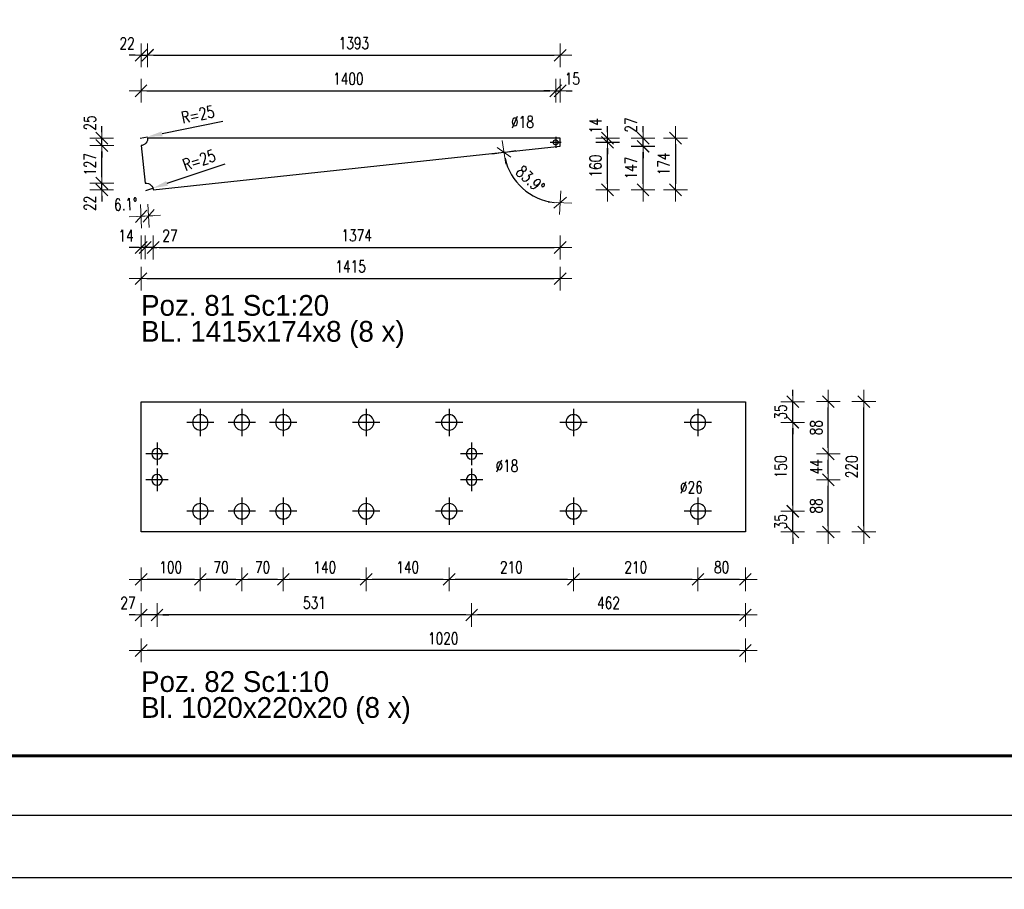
# Model space of a CAD drawing. Header units: millimetres. Extents: x 3515 to 4269, y 13087 to 13548.
# Tile 2 of 20: x 3662 to 3828, y 13087 to 13234. Entities that reach past the tile are written whole.
import ezdxf

# ---------------------------------------------------------------- set-up
doc = ezdxf.new("R2010")
doc.units = ezdxf.units.MM
doc.header["$LTSCALE"] = 10
doc.linetypes.add('HIDDEN', pattern=[0.375, 0.25, -0.125])
doc.linetypes.add('MITTE', pattern=[2, 1.25, -0.25, 0.25, -0.25])
doc.layers.get('Defpoints').update_dxf_attribs({"color": 1})
doc.layers.add('_FORMATKA', color=8, linetype='Continuous', plot=False)
for name, color, linetype, lineweight in [('_RAMKA', 7, 'Continuous', 35), ('PS_DIM', 4, 'Continuous', 13), ('PS_Hidden', 2, 'HIDDEN', 9), ('PS_SOLID', 7, 'Continuous', 30)]:
    doc.layers.add(name, color=color, linetype=linetype, lineweight=lineweight)
doc.layers.add('PS_MID', color=5, linetype='MITTE')
doc.layers.add('PS_PLATE', color=1, linetype='Continuous')
doc.styles.add('simplex', font='simplex.shx', dxfattribs={"width": 0.75})
doc.dimstyles.new('1_10_PRZ', dxfattribs={"dimtxt": 2, "dimasz": 1, "dimexe": 2, "dimexo": 5, "dimgap": 1, "dimtad": 1, "dimdec": 0, "dimlfac": 10, "dimtxsty": 'simplex', "dimblk": 'dimznak', "dimcen": 2, "dimse1": 1, "dimse2": 1, "dimclrt": 3, "dimadec": 1, "dimazin": 0, "dimtfac": 1, "dimtdec": 0, "dimtix": 1, "dimtmove": 2, "dimatfit": 3, "dimldrblk": 'dim-grot', "dimfxl": 1, "dimarcsym": 0})
doc.dimstyles.new('1_10_PRZ_DS1-LS10', dxfattribs={"dimtxt": 2, "dimasz": 1, "dimexe": 2, "dimexo": 5, "dimgap": 1, "dimtad": 1, "dimdec": 0, "dimlfac": 10, "dimtxsty": 'simplex', "dimblk": 'dimznak', "dimcen": 2, "dimse1": 1, "dimse2": 1, "dimclrt": 3, "dimadec": 1, "dimazin": 0, "dimtfac": 1, "dimtdec": 0, "dimtix": 1, "dimtmove": 2, "dimatfit": 3, "dimldrblk": 'dim-grot', "dimfxl": 1, "dimarcsym": 0})
doc.dimstyles.new('1_20_PRZ_DS1-LS20', dxfattribs={"dimtxt": 2, "dimasz": 1, "dimexe": 2, "dimexo": 5, "dimgap": 1, "dimtad": 1, "dimdec": 0, "dimlfac": 20, "dimtxsty": 'simplex', "dimblk": 'dimznak', "dimcen": 2, "dimse1": 1, "dimse2": 1, "dimclrd": 256, "dimclrt": 4, "dimadec": 1, "dimazin": 0, "dimtfac": 1, "dimtdec": 0, "dimtix": 1, "dimtmove": 2, "dimatfit": 3, "dimldrblk": 'dim-grot', "dimfxl": 1, "dimarcsym": 0})
doc.dimstyles.new('średnice', dxfattribs={"dimtxt": 2, "dimasz": 2.5, "dimexe": 1, "dimexo": 1, "dimgap": 1, "dimtad": 1, "dimdec": 0, "dimlfac": 10, "dimtxsty": 'simplex', "dimcen": 2, "dimclrd": 256, "dimclre": 256, "dimclrt": 3, "dimadec": 1, "dimazin": 0, "dimtfac": 1, "dimtdec": 0, "dimtix": 1, "dimtmove": 1, "dimatfit": 0, "dimfxl": 1, "dimarcsym": 0})

# ---------------------------------------------------------------- blocks, each defined once
blk = doc.blocks.new('dimznak')
at = {"color": 0}
for points in [[(0, 2), (0, -2)], [(-2, 0), (2, 0)]]:
    blk.add_lwpolyline(points, dxfattribs=at)
at = {"color": 2}
blk.add_lwpolyline([(1, 1), (-1, -1)], dxfattribs=at)
blk = doc.blocks.new('*D50')
at = {"layer": 'Defpoints', "color": 0, "transparency": 16777216}
for p in [(3776.71, 13150.71), (3792.71, 13150.71), (3784.71, 13147.21)]:
    blk.add_point(p, dxfattribs=at)
at = {"layer": 'PS_DIM', "color": 0, "lineweight": -2, "transparency": 16777216}
for p, q in [((3792.71, 13151.71), (3792.71, 13152.71)), ((3792.71, 13147.21), (3792.71, 13150.71)), ((3792.71, 13146.21), (3792.71, 13145.21))]:
    blk.add_line(p, q, dxfattribs=at)
for p, rotation in [((3792.71, 13150.71), 270), ((3792.71, 13147.21), 90)]:
    blk.add_blockref('dimznak', p, dxfattribs=dict(at, rotation=rotation))
at = {"layer": 'PS_DIM', "color": 3, "transparency": 16777216, "insert": (3790.67, 13148.96), "char_height": 2, "attachment_point": 5, "rotation": 90, "style": 'simplex'}
blk.add_mtext('35', dxfattribs=at)
blk = doc.blocks.new('dim-grot')
blk.add_hatch(color=256).paths.add_polyline_path([(0, 0), (-2, 0.5), (-2, -0.5)])
blk.add_lwpolyline([(0, 0), (-2, 0.5), (-2, -0.5), (0, 0)])
blk = doc.blocks.new('*D52')
at = {"layer": 'Defpoints', "color": 0, "transparency": 16777216}
for p in [(3784.71, 13169.21), (3792.71, 13169.21), (3776.71, 13165.71)]:
    blk.add_point(p, dxfattribs=at)
at = {"layer": 'PS_DIM', "color": 0, "lineweight": -2, "transparency": 16777216}
for p, q in [((3792.71, 13170.21), (3792.71, 13171.21)), ((3792.71, 13165.71), (3792.71, 13169.21)), ((3792.71, 13164.71), (3792.71, 13163.71))]:
    blk.add_line(p, q, dxfattribs=at)
for p, rotation in [((3792.71, 13169.21), 270), ((3792.71, 13165.71), 90)]:
    blk.add_blockref('dimznak', p, dxfattribs=dict(at, rotation=rotation))
at = {"layer": 'PS_DIM', "color": 3, "transparency": 16777216, "insert": (3790.67, 13167.46), "char_height": 2, "attachment_point": 5, "rotation": 90, "style": 'simplex'}
blk.add_mtext('35', dxfattribs=at)
blk = doc.blocks.new('*D57')
at = {"layer": 'Defpoints', "color": 0, "transparency": 16777216}
for p in [(3776.71, 13150.71), (3784.71, 13147.21), (3776.71, 13139.21)]:
    blk.add_point(p, dxfattribs=at)
at = {"layer": 'PS_DIM', "color": 0, "lineweight": -2, "transparency": 16777216}
blk.add_line((3783.71, 13139.21), (3777.71, 13139.21), dxfattribs=at)
at = {"layer": 'PS_DIM', "color": 0, "lineweight": -2, "transparency": 16777216, "rotation": 180}
blk.add_blockref('dimznak', (3776.71, 13139.21), dxfattribs=at)
at = {"layer": 'PS_DIM', "color": 0, "lineweight": -2, "transparency": 16777216}
blk.add_blockref('dimznak', (3784.71, 13139.21), dxfattribs=at)
at = {"layer": 'PS_DIM', "color": 3, "transparency": 16777216, "insert": (3780.71, 13141.25), "char_height": 2, "attachment_point": 5, "style": 'simplex'}
blk.add_mtext('80', dxfattribs=at)
blk = doc.blocks.new('*D58')
at = {"layer": 'Defpoints', "color": 0, "transparency": 16777216}
for p in [(3755.71, 13150.71), (3776.71, 13150.71), (3755.71, 13139.21)]:
    blk.add_point(p, dxfattribs=at)
at = {"layer": 'PS_DIM', "color": 0, "lineweight": -2, "transparency": 16777216}
blk.add_line((3775.71, 13139.21), (3756.71, 13139.21), dxfattribs=at)
at = {"layer": 'PS_DIM', "color": 0, "lineweight": -2, "transparency": 16777216, "rotation": 180}
blk.add_blockref('dimznak', (3755.71, 13139.21), dxfattribs=at)
at = {"layer": 'PS_DIM', "color": 0, "lineweight": -2, "transparency": 16777216}
blk.add_blockref('dimznak', (3776.71, 13139.21), dxfattribs=at)
at = {"layer": 'PS_DIM', "color": 3, "transparency": 16777216, "insert": (3766.21, 13141.25), "char_height": 2, "attachment_point": 5, "style": 'simplex'}
blk.add_mtext('210', dxfattribs=at)
blk = doc.blocks.new('*D59')
at = {"layer": 'Defpoints', "color": 0, "transparency": 16777216}
for p in [(3734.71, 13150.71), (3755.71, 13150.71), (3734.71, 13139.21)]:
    blk.add_point(p, dxfattribs=at)
at = {"layer": 'PS_DIM', "color": 0, "lineweight": -2, "transparency": 16777216}
blk.add_line((3754.71, 13139.21), (3735.71, 13139.21), dxfattribs=at)
at = {"layer": 'PS_DIM', "color": 0, "lineweight": -2, "transparency": 16777216, "rotation": 180}
blk.add_blockref('dimznak', (3734.71, 13139.21), dxfattribs=at)
at = {"layer": 'PS_DIM', "color": 0, "lineweight": -2, "transparency": 16777216}
blk.add_blockref('dimznak', (3755.71, 13139.21), dxfattribs=at)
at = {"layer": 'PS_DIM', "color": 3, "transparency": 16777216, "insert": (3745.21, 13141.25), "char_height": 2, "attachment_point": 5, "style": 'simplex'}
blk.add_mtext('210', dxfattribs=at)
blk = doc.blocks.new('*D60')
at = {"layer": 'Defpoints', "color": 0, "transparency": 16777216}
for p in [(3720.71, 13150.71), (3734.71, 13150.71), (3720.71, 13139.21)]:
    blk.add_point(p, dxfattribs=at)
at = {"layer": 'PS_DIM', "color": 0, "lineweight": -2, "transparency": 16777216}
blk.add_line((3733.71, 13139.21), (3721.71, 13139.21), dxfattribs=at)
at = {"layer": 'PS_DIM', "color": 0, "lineweight": -2, "transparency": 16777216, "rotation": 180}
blk.add_blockref('dimznak', (3720.71, 13139.21), dxfattribs=at)
at = {"layer": 'PS_DIM', "color": 0, "lineweight": -2, "transparency": 16777216}
blk.add_blockref('dimznak', (3734.71, 13139.21), dxfattribs=at)
at = {"layer": 'PS_DIM', "color": 3, "transparency": 16777216, "insert": (3727.71, 13141.25), "char_height": 2, "attachment_point": 5, "style": 'simplex'}
blk.add_mtext('140', dxfattribs=at)
blk = doc.blocks.new('*D61')
at = {"layer": 'Defpoints', "color": 0, "transparency": 16777216}
for p in [(3706.71, 13150.71), (3720.71, 13150.71), (3706.71, 13139.21)]:
    blk.add_point(p, dxfattribs=at)
at = {"layer": 'PS_DIM', "color": 0, "lineweight": -2, "transparency": 16777216}
blk.add_line((3719.71, 13139.21), (3707.71, 13139.21), dxfattribs=at)
at = {"layer": 'PS_DIM', "color": 0, "lineweight": -2, "transparency": 16777216, "rotation": 180}
blk.add_blockref('dimznak', (3706.71, 13139.21), dxfattribs=at)
at = {"layer": 'PS_DIM', "color": 0, "lineweight": -2, "transparency": 16777216}
blk.add_blockref('dimznak', (3720.71, 13139.21), dxfattribs=at)
at = {"layer": 'PS_DIM', "color": 3, "transparency": 16777216, "insert": (3713.71, 13141.25), "char_height": 2, "attachment_point": 5, "style": 'simplex'}
blk.add_mtext('140', dxfattribs=at)
blk = doc.blocks.new('*D62')
at = {"layer": 'Defpoints', "color": 0, "transparency": 16777216}
for p in [(3699.71, 13150.71), (3706.71, 13150.71), (3699.71, 13139.21)]:
    blk.add_point(p, dxfattribs=at)
at = {"layer": 'PS_DIM', "color": 0, "lineweight": -2, "transparency": 16777216}
blk.add_line((3705.71, 13139.21), (3700.71, 13139.21), dxfattribs=at)
at = {"layer": 'PS_DIM', "color": 0, "lineweight": -2, "transparency": 16777216, "rotation": 180}
blk.add_blockref('dimznak', (3699.71, 13139.21), dxfattribs=at)
at = {"layer": 'PS_DIM', "color": 0, "lineweight": -2, "transparency": 16777216}
blk.add_blockref('dimznak', (3706.71, 13139.21), dxfattribs=at)
at = {"layer": 'PS_DIM', "color": 3, "transparency": 16777216, "insert": (3703.21, 13141.25), "char_height": 2, "attachment_point": 5, "style": 'simplex'}
blk.add_mtext('70', dxfattribs=at)
blk = doc.blocks.new('*D63')
at = {"layer": 'Defpoints', "color": 0, "transparency": 16777216}
for p in [(3692.71, 13150.71), (3699.71, 13150.71), (3692.71, 13139.21)]:
    blk.add_point(p, dxfattribs=at)
at = {"layer": 'PS_DIM', "color": 0, "lineweight": -2, "transparency": 16777216}
blk.add_line((3698.71, 13139.21), (3693.71, 13139.21), dxfattribs=at)
at = {"layer": 'PS_DIM', "color": 0, "lineweight": -2, "transparency": 16777216, "rotation": 180}
blk.add_blockref('dimznak', (3692.71, 13139.21), dxfattribs=at)
at = {"layer": 'PS_DIM', "color": 0, "lineweight": -2, "transparency": 16777216}
blk.add_blockref('dimznak', (3699.71, 13139.21), dxfattribs=at)
at = {"layer": 'PS_DIM', "color": 3, "transparency": 16777216, "insert": (3696.21, 13141.25), "char_height": 2, "attachment_point": 5, "style": 'simplex'}
blk.add_mtext('70', dxfattribs=at)
blk = doc.blocks.new('*D64')
at = {"layer": 'Defpoints', "color": 0, "transparency": 16777216}
for p in [(3692.71, 13150.71), (3682.71, 13147.21), (3682.71, 13139.21)]:
    blk.add_point(p, dxfattribs=at)
at = {"layer": 'PS_DIM', "color": 0, "lineweight": -2, "transparency": 16777216}
blk.add_line((3691.71, 13139.21), (3683.71, 13139.21), dxfattribs=at)
at = {"layer": 'PS_DIM', "color": 0, "lineweight": -2, "transparency": 16777216, "rotation": 180}
blk.add_blockref('dimznak', (3682.71, 13139.21), dxfattribs=at)
at = {"layer": 'PS_DIM', "color": 0, "lineweight": -2, "transparency": 16777216}
blk.add_blockref('dimznak', (3692.71, 13139.21), dxfattribs=at)
at = {"layer": 'PS_DIM', "color": 3, "transparency": 16777216, "insert": (3687.71, 13141.25), "char_height": 2, "attachment_point": 5, "style": 'simplex'}
blk.add_mtext('100', dxfattribs=at)
blk = doc.blocks.new('*D65')
at = {"layer": 'Defpoints', "color": 0, "transparency": 16777216}
for p in [(3738.51, 13156.01), (3784.71, 13147.21), (3738.51, 13133.21)]:
    blk.add_point(p, dxfattribs=at)
at = {"layer": 'PS_DIM', "color": 0, "lineweight": -2, "transparency": 16777216}
blk.add_line((3783.71, 13133.21), (3739.51, 13133.21), dxfattribs=at)
at = {"layer": 'PS_DIM', "color": 0, "lineweight": -2, "transparency": 16777216, "rotation": 180}
blk.add_blockref('dimznak', (3738.51, 13133.21), dxfattribs=at)
at = {"layer": 'PS_DIM', "color": 0, "lineweight": -2, "transparency": 16777216}
blk.add_blockref('dimznak', (3784.71, 13133.21), dxfattribs=at)
at = {"layer": 'PS_DIM', "color": 3, "transparency": 16777216, "insert": (3761.61, 13135.25), "char_height": 2, "attachment_point": 5, "style": 'simplex'}
blk.add_mtext('462', dxfattribs=at)
blk = doc.blocks.new('*D66')
at = {"layer": 'Defpoints', "color": 0, "transparency": 16777216}
for p in [(3685.41, 13156.01), (3738.51, 13156.01), (3685.41, 13133.21)]:
    blk.add_point(p, dxfattribs=at)
at = {"layer": 'PS_DIM', "color": 0, "lineweight": -2, "transparency": 16777216}
blk.add_line((3737.51, 13133.21), (3686.41, 13133.21), dxfattribs=at)
at = {"layer": 'PS_DIM', "color": 0, "lineweight": -2, "transparency": 16777216, "rotation": 180}
blk.add_blockref('dimznak', (3685.41, 13133.21), dxfattribs=at)
at = {"layer": 'PS_DIM', "color": 0, "lineweight": -2, "transparency": 16777216}
blk.add_blockref('dimznak', (3738.51, 13133.21), dxfattribs=at)
at = {"layer": 'PS_DIM', "color": 3, "transparency": 16777216, "insert": (3711.96, 13135.25), "char_height": 2, "attachment_point": 5, "style": 'simplex'}
blk.add_mtext('531', dxfattribs=at)
blk = doc.blocks.new('*D67')
at = {"layer": 'Defpoints', "color": 0, "transparency": 16777216}
for p in [(3685.41, 13156.01), (3682.71, 13147.21), (3682.71, 13133.21)]:
    blk.add_point(p, dxfattribs=at)
at = {"layer": 'PS_DIM', "color": 0, "lineweight": -2, "transparency": 16777216}
for p, q in [((3681.71, 13133.21), (3680.71, 13133.21)), ((3685.41, 13133.21), (3682.71, 13133.21)), ((3686.41, 13133.21), (3687.41, 13133.21))]:
    blk.add_line(p, q, dxfattribs=at)
blk.add_blockref('dimznak', (3682.71, 13133.21), dxfattribs=at)
at = {"layer": 'PS_DIM', "color": 0, "lineweight": -2, "transparency": 16777216, "rotation": 180}
blk.add_blockref('dimznak', (3685.41, 13133.21), dxfattribs=at)
at = {"layer": 'PS_DIM', "color": 3, "transparency": 16777216, "insert": (3680.49, 13135.25), "char_height": 2, "attachment_point": 5, "style": 'simplex'}
blk.add_mtext('27', dxfattribs=at)
blk = doc.blocks.new('*D68')
at = {"layer": 'Defpoints', "color": 0, "transparency": 16777216}
for p in [(3682.71, 13147.21), (3784.71, 13147.21), (3682.71, 13127.21)]:
    blk.add_point(p, dxfattribs=at)
at = {"layer": 'PS_DIM', "color": 0, "lineweight": -2, "transparency": 16777216}
blk.add_line((3783.71, 13127.21), (3683.71, 13127.21), dxfattribs=at)
at = {"layer": 'PS_DIM', "color": 0, "lineweight": -2, "transparency": 16777216, "rotation": 180}
blk.add_blockref('dimznak', (3682.71, 13127.21), dxfattribs=at)
at = {"layer": 'PS_DIM', "color": 0, "lineweight": -2, "transparency": 16777216}
blk.add_blockref('dimznak', (3784.71, 13127.21), dxfattribs=at)
at = {"layer": 'PS_DIM', "color": 3, "transparency": 16777216, "insert": (3733.71, 13129.25), "char_height": 2, "attachment_point": 5, "style": 'simplex'}
blk.add_mtext('1020', dxfattribs=at)
blk = doc.blocks.new('*D406')
at = {"layer": 'Defpoints', "color": 0, "transparency": 16777216}
for p in [(3683.52, 13204.85), (3684.7, 13205.25)]:
    blk.add_point(p, dxfattribs=at)
at = {"layer": 'PS_DIM', "lineweight": -2, "transparency": 16777216}
for p, q in [((3696.83, 13209.31), (3687.07, 13206.04)), ((3683.52, 13204.85), (3684.7, 13205.25))]:
    blk.add_line(p, q, dxfattribs=at)
at = {"layer": 'PS_DIM', "transparency": 16777216}
blk.add_solid([(3686.94, 13206.44), (3687.21, 13205.65), (3684.7, 13205.25)], dxfattribs=at)
at = {"layer": 'PS_DIM', "color": 4, "transparency": 16777216, "insert": (3692.5, 13209.97), "char_height": 2, "attachment_point": 5, "rotation": 18.5364, "style": 'simplex'}
blk.add_mtext('R=25', dxfattribs=at)
blk = doc.blocks.new('*D407')
at = {"layer": 'Defpoints', "color": 0, "transparency": 16777216}
for p in [(3682.57, 13213.69), (3683.8, 13213.93)]:
    blk.add_point(p, dxfattribs=at)
at = {"layer": 'PS_DIM', "lineweight": -2, "transparency": 16777216}
for p, q in [((3696.5, 13216.48), (3686.25, 13214.42)), ((3682.57, 13213.69), (3683.8, 13213.93))]:
    blk.add_line(p, q, dxfattribs=at)
at = {"layer": 'PS_DIM', "transparency": 16777216}
blk.add_solid([(3686.17, 13214.83), (3686.33, 13214.02), (3683.8, 13213.93)], dxfattribs=at)
at = {"layer": 'PS_DIM', "color": 4, "transparency": 16777216, "insert": (3692.29, 13217.68), "char_height": 2, "attachment_point": 5, "rotation": 11.3598, "style": 'simplex'}
blk.add_mtext('R=25', dxfattribs=at)
blk = doc.blocks.new('*D408')
at = {"layer": 'Defpoints', "color": 0, "transparency": 16777216}
for p in [(3753.45, 13212.31), (3753.45, 13208.49), (3745.57, 13206.99), (3684.75, 13204.98)]:
    blk.add_point(p, dxfattribs=at)
at = {"layer": 'PS_DIM', "lineweight": -2, "transparency": 16777216}
blk.add_arc((3753.45, 13212.31), 9.51, 192.1183, 263.9737, dxfattribs=at)
for p, rotation in [((3743.99, 13211.3), 99.10514173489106), ((3753.45, 13202.8), 356.9868610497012)]:
    blk.add_blockref('dimznak', p, dxfattribs=dict(at, rotation=rotation))
at = {"layer": 'PS_DIM', "color": 4, "transparency": 16777216, "insert": (3748.42, 13206.73), "char_height": 2, "attachment_point": 5, "rotation": 318.046, "style": 'simplex'}
blk.add_mtext('83.9%%d', dxfattribs=at)
blk = doc.blocks.new('*D412')
at = {"layer": 'Defpoints', "color": 0, "transparency": 16777216}
for p in [(3753.45, 13221.69), (3753.45, 13213.69), (3752.7, 13212.99)]:
    blk.add_point(p, dxfattribs=at)
at = {"layer": 'PS_DIM', "lineweight": -2, "transparency": 16777216}
for p, q in [((3751.7, 13221.69), (3750.7, 13221.69)), ((3752.7, 13221.69), (3753.45, 13221.69)), ((3754.45, 13221.69), (3755.45, 13221.69))]:
    blk.add_line(p, q, dxfattribs=at)
blk.add_blockref('dimznak', (3752.7, 13221.69), dxfattribs=at)
at = {"layer": 'PS_DIM', "lineweight": -2, "transparency": 16777216, "rotation": 180}
blk.add_blockref('dimznak', (3753.45, 13221.69), dxfattribs=at)
at = {"layer": 'PS_DIM', "color": 4, "transparency": 16777216, "insert": (3755.52, 13223.73), "char_height": 2, "attachment_point": 5, "style": 'simplex'}
blk.add_mtext('15', dxfattribs=at)
blk = doc.blocks.new('*D415')
at = {"layer": 'Defpoints', "color": 0, "transparency": 16777216}
for p in [(3753.45, 13213.69), (3761.45, 13213.69), (3752.7, 13212.99)]:
    blk.add_point(p, dxfattribs=at)
at = {"layer": 'PS_DIM', "lineweight": -2, "transparency": 16777216}
for p, q in [((3761.45, 13214.69), (3761.45, 13215.69)), ((3761.45, 13212.99), (3761.45, 13213.69)), ((3761.45, 13211.99), (3761.45, 13210.99))]:
    blk.add_line(p, q, dxfattribs=at)
for p, rotation in [((3761.45, 13213.69), 270), ((3761.45, 13212.99), 90)]:
    blk.add_blockref('dimznak', p, dxfattribs=dict(at, rotation=rotation))
at = {"layer": 'PS_DIM', "color": 4, "transparency": 16777216, "insert": (3759.41, 13215.79), "char_height": 2, "attachment_point": 5, "rotation": 90, "style": 'simplex'}
blk.add_mtext('14', dxfattribs=at)
blk = doc.blocks.new('*D417')
at = {"layer": 'Defpoints', "color": 0, "transparency": 16777216}
for p in [(3753.45, 13213.69), (3767.45, 13213.69), (3753.45, 13212.31)]:
    blk.add_point(p, dxfattribs=at)
at = {"layer": 'PS_DIM', "lineweight": -2, "transparency": 16777216}
for p, q in [((3767.45, 13214.69), (3767.45, 13215.69)), ((3767.45, 13212.31), (3767.45, 13213.69)), ((3767.45, 13211.31), (3767.45, 13210.31))]:
    blk.add_line(p, q, dxfattribs=at)
for p, rotation in [((3767.45, 13213.69), 270), ((3767.45, 13212.31), 90)]:
    blk.add_blockref('dimznak', p, dxfattribs=dict(at, rotation=rotation))
at = {"layer": 'PS_DIM', "color": 4, "transparency": 16777216, "insert": (3765.41, 13215.9), "char_height": 2, "attachment_point": 5, "rotation": 90, "style": 'simplex'}
blk.add_mtext('27', dxfattribs=at)
blk = doc.blocks.new('*X405')
at = {"layer": 'PS_Hidden', "color": 2, "linetype": 'HIDDEN'}
blk.add_line((-34.26, 4.35), (-34.26, 4.23), dxfattribs=at)
at = {"layer": 'PS_MID', "color": 5, "linetype": 'MITTE'}
for p, q in [((35.57, 3.65), (33.67, 3.65)), ((34.62, 4.6), (34.62, 2.7))]:
    blk.add_line(p, q, dxfattribs=at)
at = {"layer": 'PS_SOLID', "color": 7, "linetype": 'Continuous'}
for p, q in [((-34.73, 3.37), (-34.95, 3.23)), ((-34.55, 3.54), (-34.73, 3.37)), ((-34.41, 3.75), (-34.55, 3.54)), ((-34.31, 3.98), (-34.41, 3.75)), ((-34.26, 4.23), (-34.31, 3.98)), ((34.54, 4.35), (-34.26, 4.35)), ((-34.26, 4.35), (-34.26, 4.23)), ((34.17, 3.65), (34.28, 3.94)), ((34.28, 3.36), (34.17, 3.65)), ((34.28, 3.94), (34.54, 4.1)), ((34.54, 3.21), (34.28, 3.36)), ((35.37, 4.35), (34.54, 4.35)), ((34.54, 4.1), (34.84, 4.04)), ((34.84, 4.04), (35.04, 3.81)), ((35.04, 3.5), (34.84, 3.26)), ((35.04, 3.81), (35.04, 3.5)), ((35.37, 2.98), (35.37, 4.35)), ((-35.18, 3.14), (-35.37, 3.11)), ((-35.37, 3.11), (-34.69, -3.25)), ((-34.95, 3.23), (-35.18, 3.14)), ((-33.32, -4.35), (35.37, 2.98)), ((34.84, 3.26), (34.54, 3.21)), ((-34.69, -3.25), (-34.63, -3.24)), ((-34.63, -3.24), (-34.38, -3.25)), ((-34.38, -3.25), (-34.13, -3.31)), ((-34.13, -3.31), (-33.9, -3.42)), ((-33.9, -3.42), (-33.7, -3.57)), ((-33.7, -3.57), (-33.54, -3.76)), ((-33.54, -3.76), (-33.41, -3.99)), ((-33.41, -3.99), (-33.34, -4.23)), ((-33.34, -4.23), (-33.32, -4.35))]:
    blk.add_line(p, q, dxfattribs=at)
blk = doc.blocks.new('*D446')
at = {"layer": 'Defpoints', "color": 0, "transparency": 16777216}
for p in [(3753.45, 13213.69), (3684.75, 13204.98), (3772.92, 13204.98)]:
    blk.add_point(p, dxfattribs=at)
at = {"layer": 'PS_DIM', "lineweight": -2, "transparency": 16777216}
blk.add_line((3772.92, 13212.69), (3772.92, 13205.98), dxfattribs=at)
for p, rotation in [((3772.92, 13213.69), 90), ((3772.92, 13204.98), 270)]:
    blk.add_blockref('dimznak', p, dxfattribs=dict(at, rotation=rotation))
at = {"layer": 'PS_DIM', "color": 4, "transparency": 16777216, "insert": (3770.92, 13209.33), "char_height": 2, "attachment_point": 5, "rotation": 90, "style": 'simplex'}
blk.add_mtext('174', dxfattribs=at)
blk = doc.blocks.new('*D447')
at = {"layer": 'Defpoints', "color": 0, "transparency": 16777216}
for p in [(3683.82, 13227.69), (3683.82, 13213.69), (3682.71, 13212.45)]:
    blk.add_point(p, dxfattribs=at)
at = {"layer": 'PS_DIM', "lineweight": -2, "transparency": 16777216}
for p, q in [((3681.71, 13227.69), (3680.71, 13227.69)), ((3682.71, 13227.69), (3683.82, 13227.69)), ((3684.82, 13227.69), (3685.82, 13227.69))]:
    blk.add_line(p, q, dxfattribs=at)
blk.add_blockref('dimznak', (3682.71, 13227.69), dxfattribs=at)
at = {"layer": 'PS_DIM', "lineweight": -2, "transparency": 16777216, "rotation": 180}
blk.add_blockref('dimznak', (3683.82, 13227.69), dxfattribs=at)
at = {"layer": 'PS_DIM', "color": 4, "transparency": 16777216, "insert": (3680.35, 13229.69), "char_height": 2, "attachment_point": 5, "style": 'simplex'}
blk.add_mtext('22', dxfattribs=at)
blk = doc.blocks.new('*D448')
at = {"layer": 'Defpoints', "color": 0, "transparency": 16777216}
for p in [(3676.08, 13206.09), (3683.39, 13206.09), (3684.75, 13204.98)]:
    blk.add_point(p, dxfattribs=at)
at = {"layer": 'PS_DIM', "lineweight": -2, "transparency": 16777216}
for p, q in [((3676.08, 13207.09), (3676.08, 13208.09)), ((3676.08, 13204.98), (3676.08, 13206.09)), ((3676.08, 13203.98), (3676.08, 13202.98))]:
    blk.add_line(p, q, dxfattribs=at)
for p, rotation in [((3676.08, 13206.09), 270), ((3676.08, 13204.98), 90)]:
    blk.add_blockref('dimznak', p, dxfattribs=dict(at, rotation=rotation))
at = {"layer": 'PS_DIM', "color": 4, "transparency": 16777216, "insert": (3674.08, 13202.69), "char_height": 2, "attachment_point": 5, "rotation": 90, "style": 'simplex'}
blk.add_mtext('22', dxfattribs=at)
blk = doc.blocks.new('*D450')
at = {"layer": 'Defpoints', "color": 0, "transparency": 16777216}
for p in [(3676.08, 13213.69), (3689.16, 13213.69), (3682.71, 13212.45)]:
    blk.add_point(p, dxfattribs=at)
at = {"layer": 'PS_DIM', "lineweight": -2, "transparency": 16777216}
for p, q in [((3676.08, 13214.69), (3676.08, 13215.69)), ((3676.08, 13212.45), (3676.08, 13213.69)), ((3676.08, 13211.45), (3676.08, 13210.45))]:
    blk.add_line(p, q, dxfattribs=at)
for p, rotation in [((3676.08, 13213.69), 270), ((3676.08, 13212.45), 90)]:
    blk.add_blockref('dimznak', p, dxfattribs=dict(at, rotation=rotation))
at = {"layer": 'PS_DIM', "color": 4, "transparency": 16777216, "insert": (3674.08, 13216.27), "char_height": 2, "attachment_point": 5, "rotation": 90, "style": 'simplex'}
blk.add_mtext('25', dxfattribs=at)
blk = doc.blocks.new('*D451')
at = {"layer": 'Defpoints', "color": 0, "transparency": 16777216}
for p in [(3683.39, 13206.09), (3684.75, 13204.98), (3683.39, 13195.24)]:
    blk.add_point(p, dxfattribs=at)
at = {"layer": 'PS_DIM', "lineweight": -2, "transparency": 16777216}
for p, q in [((3682.39, 13195.24), (3681.39, 13195.24)), ((3684.75, 13195.24), (3683.39, 13195.24)), ((3685.75, 13195.24), (3686.75, 13195.24))]:
    blk.add_line(p, q, dxfattribs=at)
blk.add_blockref('dimznak', (3683.39, 13195.24), dxfattribs=at)
at = {"layer": 'PS_DIM', "lineweight": -2, "transparency": 16777216, "rotation": 180}
blk.add_blockref('dimznak', (3684.75, 13195.24), dxfattribs=at)
at = {"layer": 'PS_DIM', "color": 4, "transparency": 16777216, "insert": (3687.58, 13197.24), "char_height": 2, "attachment_point": 5, "style": 'simplex'}
blk.add_mtext('27', dxfattribs=at)
blk = doc.blocks.new('*D452')
at = {"layer": 'Defpoints', "color": 0, "transparency": 16777216}
for p in [(3682.71, 13212.45), (3683.39, 13206.09), (3682.71, 13195.24)]:
    blk.add_point(p, dxfattribs=at)
at = {"layer": 'PS_DIM', "lineweight": -2, "transparency": 16777216}
for p, q in [((3681.71, 13195.24), (3680.71, 13195.24)), ((3683.39, 13195.24), (3682.71, 13195.24)), ((3684.39, 13195.24), (3685.39, 13195.24))]:
    blk.add_line(p, q, dxfattribs=at)
blk.add_blockref('dimznak', (3682.71, 13195.24), dxfattribs=at)
at = {"layer": 'PS_DIM', "lineweight": -2, "transparency": 16777216, "rotation": 180}
blk.add_blockref('dimznak', (3683.39, 13195.24), dxfattribs=at)
at = {"layer": 'PS_DIM', "color": 4, "transparency": 16777216, "insert": (3680.18, 13197.24), "char_height": 2, "attachment_point": 5, "style": 'simplex'}
blk.add_mtext('14', dxfattribs=at)
blk = doc.blocks.new('*X453')
at = {"color": 0}
for s, p in [('Poz. 81 Sc1:20', (3939.98, 12887.89)), ('BL. 1415x174x8 (8 x)', (3939.98, 12883.51))]:
    blk.add_text(s, height=3.5, dxfattribs=at).set_placement(p)
blk = doc.blocks.new('*X492')
at = {"layer": 'PS_MID', "color": 5, "linetype": 'MITTE'}
for p, q in [((3692.71, 13168.01), (3692.71, 13163.41)), ((3699.71, 13168.01), (3699.71, 13163.41)), ((3706.71, 13168.01), (3706.71, 13163.41)), ((3720.71, 13168.01), (3720.71, 13163.41)), ((3734.71, 13168.01), (3734.71, 13163.41)), ((3755.71, 13168.01), (3755.71, 13163.41)), ((3776.71, 13168.01), (3776.71, 13163.41)), ((3695.01, 13165.71), (3690.41, 13165.71)), ((3702.01, 13165.71), (3697.41, 13165.71)), ((3709.01, 13165.71), (3704.41, 13165.71)), ((3723.01, 13165.71), (3718.41, 13165.71)), ((3737.01, 13165.71), (3732.41, 13165.71)), ((3758.01, 13165.71), (3753.41, 13165.71)), ((3779.01, 13165.71), (3774.41, 13165.71)), ((3685.41, 13162.31), (3685.41, 13158.51)), ((3738.51, 13162.31), (3738.51, 13158.51)), ((3687.31, 13160.41), (3683.51, 13160.41)), ((3740.41, 13160.41), (3736.61, 13160.41)), ((3685.41, 13157.91), (3685.41, 13154.11)), ((3738.51, 13157.91), (3738.51, 13154.11)), ((3687.31, 13156.01), (3683.51, 13156.01)), ((3740.41, 13156.01), (3736.61, 13156.01)), ((3692.71, 13153.01), (3692.71, 13148.41)), ((3699.71, 13153.01), (3699.71, 13148.41)), ((3706.71, 13153.01), (3706.71, 13148.41)), ((3720.71, 13153.01), (3720.71, 13148.41)), ((3734.71, 13153.01), (3734.71, 13148.41)), ((3755.71, 13153.01), (3755.71, 13148.41)), ((3776.71, 13153.01), (3776.71, 13148.41)), ((3695.01, 13150.71), (3690.41, 13150.71)), ((3702.01, 13150.71), (3697.41, 13150.71)), ((3709.01, 13150.71), (3704.41, 13150.71)), ((3723.01, 13150.71), (3718.41, 13150.71)), ((3737.01, 13150.71), (3732.41, 13150.71)), ((3758.01, 13150.71), (3753.41, 13150.71)), ((3779.01, 13150.71), (3774.41, 13150.71))]:
    blk.add_line(p, q, dxfattribs=at)
at = {"layer": 'PS_SOLID', "color": 7, "linetype": 'Continuous'}
for p, q in [((3682.71, 13147.21), (3682.71, 13169.21)), ((3682.71, 13169.21), (3784.71, 13169.21)), ((3784.71, 13169.21), (3784.71, 13147.21)), ((3784.71, 13147.21), (3682.71, 13147.21))]:
    blk.add_line(p, q, dxfattribs=at)
at = {"layer": 'PS_SOLID', "color": 7, "extrusion": (0, 0, -1)}
for centre, radius in [((-3692.71, 13165.71), 1.3), ((-3699.71, 13165.71), 1.3), ((-3706.71, 13165.71), 1.3), ((-3720.71, 13165.71), 1.3), ((-3734.71, 13165.71), 1.3), ((-3755.71, 13165.71), 1.3), ((-3776.71, 13165.71), 1.3), ((-3685.41, 13160.41), 0.9), ((-3738.51, 13160.41), 0.9), ((-3685.41, 13156.01), 0.9), ((-3738.51, 13156.01), 0.9), ((-3692.71, 13150.71), 1.3), ((-3699.71, 13150.71), 1.3), ((-3706.71, 13150.71), 1.3), ((-3720.71, 13150.71), 1.3), ((-3734.71, 13150.71), 1.3), ((-3755.71, 13150.71), 1.3), ((-3776.71, 13150.71), 1.3)]:
    blk.add_circle(centre, radius, dxfattribs=at)
blk = doc.blocks.new('*X493')
at = {"color": 0}
for s, p in [('Poz. 82 Sc1:10', (3682.71, 13120.21)), ('Bl. 1020x220x20 (8 x)', (3682.71, 13115.84))]:
    blk.add_text(s, height=3.5, dxfattribs=at).set_placement(p)

msp = doc.modelspace()

# ---------------------------------------------------------------- linework, layer by layer
at = {"layer": '_FORMATKA', "lineweight": -3}
msp.add_lwpolyline([(3517, 13099.409), (4267, 13099.409), (4267, 13519.409), (3517, 13519.409)], close=True, dxfattribs=at)
at = {"layer": '_RAMKA', "lineweight": -3, "const_width": 0.5}
msp.add_lwpolyline([(3547, 13109.409), (4257, 13109.409), (4257, 13509.409), (3547, 13509.409)], close=True, dxfattribs=at)

# ---------------------------------------------------------------- block references
for name, p in [('*X453', (-257.27, 295.824)), ('*X493', (0, 0))]:
    msp.add_blockref(name, p)
at = {"layer": 'PS_DIM'}
for p, rotation in [((3682.707, 13200.514), 182.4012110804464), ((3683.973, 13200.581), 3.690791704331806)]:
    msp.add_blockref('dimznak', p, dxfattribs=dict(at, rotation=rotation))
at = {"layer": 'PS_PLATE'}
msp.add_blockref('*X405', (3718.076, 13209.334), dxfattribs=at)
at = {"layer": 'PS_PLATE', "color": 35}
msp.add_blockref('*X492', (0, 0), dxfattribs=at)

# ---------------------------------------------------------------- texts
at = {"layer": 'PS_DIM', "char_height": 2, "attachment_point": 7, "style": 'simplex'}
for s, insert in [('\\A1;%%c18', (3745.161, 13215.425)), ('\\A1;%%c18', (3742.54, 13157.375)), ('\\A1;%%c26', (3773.666, 13153.753))]:
    msp.add_mtext(s, dxfattribs=dict(at, insert=insert))
at = {"layer": 'PS_DIM', "color": 4, "insert": (3680.132, 13202.528), "char_height": 2, "attachment_point": 5, "rotation": 3.046, "style": 'simplex'}
msp.add_mtext('6.1%%d', dxfattribs=at)

# ---------------------------------------------------------------- dimensions: what is measured, and where the dimension line sits
at = {"layer": 'PS_DIM'}
for base, p1, p2, picture, middle in [((3683.818, 13227.686), (3682.707, 13212.448), (3683.818, 13213.686), '*D447', (3680.348, 13229.686)), ((3682.707, 13195.237), (3683.385, 13206.088), (3682.707, 13212.448), '*D452', (3680.182, 13197.237)), ((3683.385, 13195.237), (3684.754, 13204.981), (3683.385, 13206.088), '*D451', (3687.582, 13197.237))]:
    dim = msp.add_linear_dim(base=base, p1=p1, p2=p2, dimstyle='1_20_PRZ_DS1-LS20', dxfattribs=at)
    dim.commit()
    dim.dimension.update_dxf_attribs({"geometry": picture, "text_midpoint": middle, "dimtype": 128})
for base, p1, p2, location, text in [((3753.446, 13227.686), (3683.818, 13213.686), (3753.446, 13212.313), (3718.632, 13229.726), '1393'), ((3752.696, 13221.686), (3682.707, 13212.448), (3752.696, 13212.986), (3717.701, 13223.726), '1400'), ((3753.446, 13195.237), (3684.741, 13205.107), (3753.446, 13212.313), (3719.093, 13197.277), '1374'), ((3753.446, 13189.986), (3682.707, 13204.981), (3753.446, 13204.981), (3718.076, 13192.026), '1415')]:
    msp.add_linear_dim(base=base, p1=p1, p2=p2, location=location, text=text, dimstyle='1_20_PRZ_DS1-LS20', dxfattribs=at).render()
dim = msp.add_linear_dim(base=(3753.446, 13221.686), p1=(3752.696, 13212.986), p2=(3753.446, 13213.686), text='15', dimstyle='1_20_PRZ_DS1-LS20', dxfattribs=at)
dim.commit()
dim.dimension.update_dxf_attribs({"geometry": '*D412', "text_midpoint": (3755.518, 13223.726), "dimtype": 128})
dim = msp.add_radius_dim(center=(3682.574, 13213.686), mpoint=(3683.8, 13213.932), text='R=25', dimstyle='średnice', override={"dimclrt": 4}, dxfattribs=at)
dim.commit()
dim.dimension.update_dxf_attribs({"geometry": '*D407', "text_midpoint": (3692.686, 13215.717), "dimtype": 132})
for base, p1, p2, picture, middle in [((3676.083, 13213.686), (3682.707, 13212.448), (3689.159, 13213.686), '*D450', (3674.083, 13216.27)), ((3676.083, 13206.088), (3684.754, 13204.981), (3683.385, 13206.088), '*D448', (3674.083, 13202.695))]:
    dim = msp.add_linear_dim(base=base, p1=p1, p2=p2, angle=90, dimstyle='1_20_PRZ_DS1-LS20', dxfattribs=at)
    dim.commit()
    dim.dimension.update_dxf_attribs({"geometry": picture, "text_midpoint": middle, "dimtype": 128})
for base, p1, p2, angle, text, dimstyle, picture, middle in [((3761.446, 13213.686), (3752.696, 13212.986), (3753.446, 13213.686), 90, '14', '1_20_PRZ_DS1-LS20', '*D415', (3759.406, 13215.793)), ((3767.446, 13213.686), (3753.446, 13212.313), (3753.446, 13213.686), 90, '27', '1_20_PRZ_DS1-LS20', '*D417', (3765.406, 13215.9)), ((3792.707, 13169.213), (3776.707, 13165.713), (3784.707, 13169.213), 90, '35', '1_10_PRZ_DS1-LS10', '*D52', (3790.667, 13167.463)), ((3682.707, 13133.213), (3685.407, 13156.013), (3682.707, 13147.213), 180, '27', '1_10_PRZ_DS1-LS10', '*D67', (3680.492, 13135.253)), ((3685.407, 13133.213), (3738.507, 13156.013), (3685.407, 13156.013), 180, '531', '1_10_PRZ_DS1-LS10', '*D66', (3711.957, 13135.253)), ((3738.507, 13133.213), (3784.707, 13147.213), (3738.507, 13156.013), 180, '462', '1_10_PRZ_DS1-LS10', '*D65', (3761.607, 13135.253)), ((3792.707, 13150.713), (3784.707, 13147.213), (3776.707, 13150.713), 90, '35', '1_10_PRZ_DS1-LS10', '*D50', (3790.667, 13148.963)), ((3682.707, 13139.213), (3692.707, 13150.713), (3682.707, 13147.213), 180, '100', '1_10_PRZ_DS1-LS10', '*D64', (3687.707, 13141.253)), ((3692.707, 13139.213), (3699.707, 13150.713), (3692.707, 13150.713), 180, '70', '1_10_PRZ_DS1-LS10', '*D63', (3696.207, 13141.253)), ((3699.707, 13139.213), (3706.707, 13150.713), (3699.707, 13150.713), 180, '70', '1_10_PRZ_DS1-LS10', '*D62', (3703.207, 13141.253)), ((3706.707, 13139.213), (3720.707, 13150.713), (3706.707, 13150.713), 180, '140', '1_10_PRZ_DS1-LS10', '*D61', (3713.707, 13141.253)), ((3720.707, 13139.213), (3734.707, 13150.713), (3720.707, 13150.713), 180, '140', '1_10_PRZ_DS1-LS10', '*D60', (3727.707, 13141.253)), ((3734.707, 13139.213), (3755.707, 13150.713), (3734.707, 13150.713), 180, '210', '1_10_PRZ_DS1-LS10', '*D59', (3745.207, 13141.253)), ((3755.707, 13139.213), (3776.707, 13150.713), (3755.707, 13150.713), 180, '210', '1_10_PRZ_DS1-LS10', '*D58', (3766.207, 13141.253)), ((3776.707, 13139.213), (3784.707, 13147.213), (3776.707, 13150.713), 180, '80', '1_10_PRZ_DS1-LS10', '*D57', (3780.707, 13141.253)), ((3682.707, 13127.213), (3784.707, 13147.213), (3682.707, 13147.213), 180, '1020', '1_10_PRZ_DS1-LS10', '*D68', (3733.707, 13129.253))]:
    dim = msp.add_linear_dim(base=base, p1=p1, p2=p2, angle=angle, text=text, dimstyle=dimstyle, dxfattribs=at)
    dim.commit()
    dim.dimension.update_dxf_attribs({"geometry": picture, "text_midpoint": middle, "dimtype": 128})
dim = msp.add_linear_dim(base=(3772.923, 13204.981), p1=(3753.446, 13213.686), p2=(3684.754, 13204.981), angle=90, dimstyle='1_20_PRZ_DS1-LS20', dxfattribs=at)
dim.commit()
dim.dimension.update_dxf_attribs({"geometry": '*D446', "text_midpoint": (3770.923, 13209.334)})
for base, p1, p2, location, text, dimstyle in [((3761.446, 13212.986), (3684.754, 13204.981), (3752.696, 13212.986), (3759.406, 13208.984), '160', '1_20_PRZ_DS1-LS20'), ((3767.446, 13212.313), (3684.754, 13204.981), (3753.446, 13212.313), (3765.406, 13208.647), '147', '1_20_PRZ_DS1-LS20'), ((3798.707, 13169.213), (3738.507, 13160.413), (3784.707, 13169.213), (3796.667, 13164.813), '88', '1_10_PRZ_DS1-LS10'), ((3804.707, 13169.213), (3784.707, 13147.213), (3784.707, 13169.213), (3802.667, 13158.213), '220', '1_10_PRZ_DS1-LS10'), ((3792.707, 13165.713), (3776.707, 13150.713), (3776.707, 13165.713), (3790.667, 13158.213), '150', '1_10_PRZ_DS1-LS10'), ((3798.707, 13160.413), (3738.507, 13156.013), (3738.507, 13160.413), (3796.667, 13158.213), '44', '1_10_PRZ_DS1-LS10'), ((3798.707, 13156.013), (3784.707, 13147.213), (3738.507, 13156.013), (3796.667, 13151.613), '88', '1_10_PRZ_DS1-LS10')]:
    msp.add_linear_dim(base=base, p1=p1, p2=p2, angle=90, location=location, text=text, dimstyle=dimstyle, dxfattribs=at).render()
msp.add_linear_dim(base=(3676.083, 13212.448), p1=(3683.385, 13206.088), p2=(3682.707, 13212.448), angle=90, dimstyle='1_20_PRZ_DS1-LS20', dxfattribs=at).render()
dim = msp.add_angular_dim_3p(base=(3745.566, 13206.985), center=(3753.446, 13212.313), p1=(3684.754, 13204.981), p2=(3753.446, 13208.49), text='83.9%%d', dimstyle='1_20_PRZ_DS1-LS20', dxfattribs=at)
dim.commit()
dim.dimension.update_dxf_attribs({"geometry": '*D408', "text_midpoint": (3748.424, 13206.726)})
dim = msp.add_radius_dim(center=(3683.518, 13204.85), mpoint=(3684.703, 13205.247), text='R=25', dimstyle='średnice', override={"dimclrt": 4}, dxfattribs=at)
dim.commit()
dim.dimension.update_dxf_attribs({"geometry": '*D406', "text_midpoint": (3692.498, 13209.97)})
msp.add_linear_dim(base=(4267, 13088.894), p1=(3517, 13099.409), p2=(4267, 13099.409), dimstyle='1_10_PRZ', dxfattribs=at).render()

doc.saveas('drawing.dxf')
